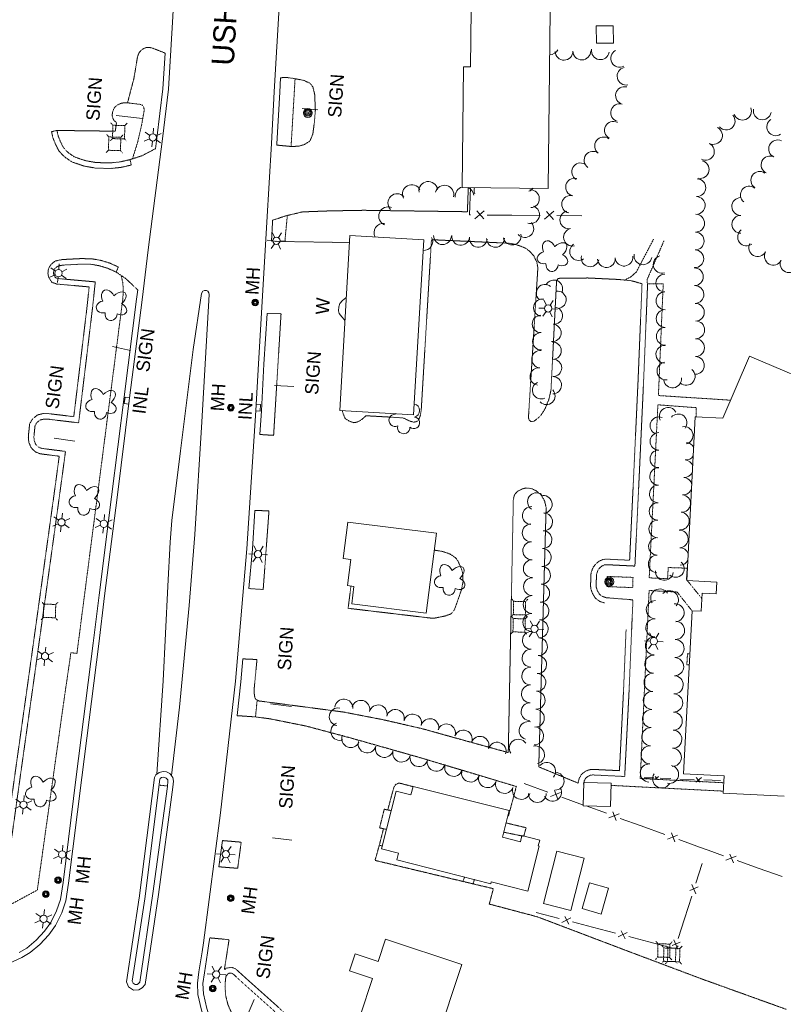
# Model space of a CAD drawing. Extents: x 189735 to 193282, y 257149 to 260388.
# Tile 22 of 31: x 190906 to 191249, y 259166 to 259610. Entities that reach past the tile are written whole.
import ezdxf
from ezdxf.enums import TextEntityAlignment as Align

# ---------------------------------------------------------------- set-up
doc = ezdxf.new("R2010")
doc.units = 0
doc.header["$MEASUREMENT"] = 0
for name, pattern in [('Wisdot3', [0.1875, 0.125, -0.0625]), ('Wisdot4', [0.28125, 0.125, -0.0625, 0.03125, -0.0625]), ('Wisdot5', [0.1, 0.05, -0.05])]:
    doc.linetypes.add(name, pattern=pattern)
for name, color, linetype, lineweight in [('E_DRN_Grate', 5, 'Continuous', 15), ('E_DWY', 2, 'Wisdot3', 15), ('E_LAND_Vegetation', 3, 'Continuous', 15), ('E_MISCPROP', 30, 'Continuous', 15), ('E_MISCPROP_HvyDash', 241, 'Wisdot3', 25), ('E_MISCPROP_HvyLine', 241, 'Continuous', 25), ('E_MISCPROP_Railing', 30, 'Continuous', 15), ('E_PATH_Sidewalk', 2, 'Wisdot5', 15), ('E_RDWY', 21, 'Continuous', 25), ('E_RDWY_Name', 21, 'Continuous', 15), ('E_UTL_AboveGroundPipe', 30, 'Wisdot4', 15)]:
    doc.layers.add(name, color=color, linetype=linetype, lineweight=lineweight)
doc.styles.add('Style-IGR_FONT_0', font='IGR_FONT_0.shx')

# ---------------------------------------------------------------- blocks, each defined once
blk = doc.blocks.new('WAL')
at = {"layer": 'E_MISCPROP_Railing', "lineweight": 0, "style": 'Style-IGR_FONT_0'}
blk.add_text('W', height=6, rotation=360, dxfattribs=at).set_placement((-2.3, -0.01), align=Align.MIDDLE_LEFT)
blk = doc.blocks.new('INLT')
at = {"layer": 'E_MISCPROP_Railing', "lineweight": 0, "flags": 128}
blk.add_lwpolyline([(3, -2), (3, 0), (0, 0), (0, -2), (3, -2)], dxfattribs=at)
blk = doc.blocks.new('INL')
at = {"layer": 'E_MISCPROP_Railing', "lineweight": 0, "style": 'Style-IGR_FONT_0'}
blk.add_text('INL', height=6, rotation=0, dxfattribs=at).set_placement((-5.79, -2.75))
blk = doc.blocks.new('INL_4')
at = {"layer": 'E_MISCPROP_Railing', "lineweight": 0, "style": 'Style-IGR_FONT_0'}
blk.add_text('INL', height=6, rotation=360, dxfattribs=at).set_placement((-5.79, -2.75))
blk = doc.blocks.new('MHO_8')
at = {"layer": 'E_DRN_Grate', "lineweight": 0}
for centre, radius in [((0.04, -0.06), 1.5), ((0.04, -0.06), 1.22), ((0.04, -0.07), 0.968), ((0.01, -0.08), 0.605)]:
    blk.add_circle(centre, radius, dxfattribs=at)
blk = doc.blocks.new('MHT_6')
at = {"layer": 'E_DRN_Grate', "lineweight": 0, "style": 'Style-IGR_FONT_0'}
blk.add_text('MH', height=6, rotation=0.0001, dxfattribs=at).set_placement((-0.35, -3.06), align=Align.CENTER)
blk = doc.blocks.new('MHO_9')
at = {"layer": 'E_DRN_Grate', "lineweight": 0}
for centre, radius in [((0.04, -0.06), 1.5), ((0.04, -0.06), 1.22), ((0.04, -0.07), 0.968), ((0.01, -0.08), 0.605)]:
    blk.add_circle(centre, radius, dxfattribs=at)
blk = doc.blocks.new('MHT_7')
at = {"layer": 'E_DRN_Grate', "lineweight": 0, "style": 'Style-IGR_FONT_0'}
blk.add_text('MH', height=6, rotation=360, dxfattribs=at).set_placement((-0.35, -3.06), align=Align.CENTER)
blk = doc.blocks.new('MHO_10')
at = {"layer": 'E_DRN_Grate', "lineweight": 0}
for centre, radius in [((0.04, -0.06), 1.5), ((0.04, -0.06), 1.22), ((0.04, -0.07), 0.968), ((0.01, -0.08), 0.605)]:
    blk.add_circle(centre, radius, dxfattribs=at)
blk = doc.blocks.new('MHT_8')
at = {"layer": 'E_DRN_Grate', "lineweight": 0, "style": 'Style-IGR_FONT_0'}
blk.add_text('MH', height=6, rotation=359.9999, dxfattribs=at).set_placement((-0.35, -3.06), align=Align.CENTER)
blk = doc.blocks.new('MHO_11')
at = {"layer": 'E_DRN_Grate', "lineweight": 0}
for centre, radius in [((0.04, -0.06), 1.5), ((0.04, -0.06), 1.22), ((0.04, -0.07), 0.968), ((0.01, -0.08), 0.605)]:
    blk.add_circle(centre, radius, dxfattribs=at)
blk = doc.blocks.new('MHT_9')
at = {"layer": 'E_DRN_Grate', "lineweight": 0, "style": 'Style-IGR_FONT_0'}
blk.add_text('MH', height=6, rotation=360, dxfattribs=at).set_placement((-0.35, -3.06), align=Align.CENTER)
blk = doc.blocks.new('MHO_15')
at = {"layer": 'E_DRN_Grate', "lineweight": 0}
for centre, radius in [((0.04, -0.06), 1.5), ((0.04, -0.06), 1.22), ((0.04, -0.07), 0.968), ((0.01, -0.08), 0.605)]:
    blk.add_circle(centre, radius, dxfattribs=at)
blk = doc.blocks.new('MHT_13')
at = {"layer": 'E_DRN_Grate', "lineweight": 0, "style": 'Style-IGR_FONT_0'}
blk.add_text('MH', height=6, rotation=0.0001, dxfattribs=at).set_placement((-0.35, -3.06), align=Align.CENTER)
blk = doc.blocks.new('MHO_16')
at = {"layer": 'E_DRN_Grate', "lineweight": 0}
for centre, radius in [((0.04, -0.06), 1.5), ((0.04, -0.06), 1.22), ((0.04, -0.07), 0.968), ((0.01, -0.08), 0.605)]:
    blk.add_circle(centre, radius, dxfattribs=at)
blk = doc.blocks.new('MHT_14')
at = {"layer": 'E_DRN_Grate', "lineweight": 0, "style": 'Style-IGR_FONT_0'}
blk.add_text('MH', height=6, rotation=360, dxfattribs=at).set_placement((-0.35, -3.06), align=Align.CENTER)
blk = doc.blocks.new('PED')
at = {"layer": 'E_UTL_AboveGroundPipe', "lineweight": 13}
for p, q in [((-2.34, 2.71), (-3.29, 3.77)), ((3.06, 2.71), (4.02, 3.77)), ((-3.29, -4.35), (-2.34, -3.29)), ((4.02, -4.35), (3.06, -3.29))]:
    blk.add_line(p, q, dxfattribs=at)
at = {"layer": 'E_UTL_AboveGroundPipe', "lineweight": 13, "flags": 128}
blk.add_lwpolyline([(-2.34, -3.29), (3.06, -3.29), (3.06, 2.71), (-2.34, 2.71)], close=True, dxfattribs=at)
blk = doc.blocks.new('LTP')
at = {"layer": 'E_MISCPROP', "lineweight": 0}
for p, q in [((-1.61, 0.09), (-4.22, 0.17)), ((-0.78, 1.46), (-1.98, 3.76)), ((0.86, 1.37), (2.22, 3.6)), ((1.66, 0), (4.18, -0.06)), ((-0.86, -1.4), (-2.22, -3.59)), ((0.78, -1.44), (2.02, -3.62))]:
    blk.add_line(p, q, dxfattribs=at)
blk.add_arc((0.02, 0.01), 1.64, 0, 360, dxfattribs=at)
blk = doc.blocks.new('POLE')
at = {"layer": 'E_MISCPROP', "lineweight": 0}
for radius in [2.02, 1.51, 1.01, 0.504]:
    blk.add_circle((0.03, -0.09), radius, dxfattribs=at)
blk = doc.blocks.new('LTP_1')
at = {"layer": 'E_MISCPROP', "lineweight": 0}
for p, q in [((-1.61, 0.09), (-4.22, 0.17)), ((-0.78, 1.46), (-1.98, 3.76)), ((0.86, 1.37), (2.22, 3.6)), ((1.66, 0), (4.18, -0.07)), ((-0.86, -1.4), (-2.22, -3.59)), ((0.78, -1.44), (2.02, -3.62))]:
    blk.add_line(p, q, dxfattribs=at)
blk.add_arc((0.02, 0.01), 1.64, 0, 360, dxfattribs=at)
blk = doc.blocks.new('TREE')
at = {"layer": 'E_LAND_Vegetation', "lineweight": 0}
for centre, major_axis, ratio in [((-1.07, 3.38), (0.91, -3.32), 0.782863), ((2.88, 1.66), (-3.52, -1.95), 0.691916), ((-3.74, -0.07), (3.29, -0.08), 0.832022), ((-1.48, -3.66), (1.2, 3.24), 0.716896), ((2.54, -2.64), (-3.34, 3.06), 0.560249)]:
    blk.add_ellipse(centre, major_axis=major_axis, ratio=ratio, start_param=1.570796, end_param=4.712389, dxfattribs=at)
blk = doc.blocks.new('SIGN')
at = {"layer": 'E_MISCPROP', "lineweight": 0, "style": 'Style-IGR_FONT_0'}
blk.add_text('SIGN', height=6, rotation=0, dxfattribs=at).set_placement((0, 0), align=Align.MIDDLE_LEFT)
blk = doc.blocks.new('SIGN_1')
at = {"layer": 'E_MISCPROP', "lineweight": 0, "style": 'Style-IGR_FONT_0'}
blk.add_text('SIGN', height=6, rotation=360, dxfattribs=at).set_placement((-9.61, -0.01), align=Align.MIDDLE_LEFT)
blk = doc.blocks.new('SIGN_3')
at = {"layer": 'E_MISCPROP', "lineweight": 0, "style": 'Style-IGR_FONT_0'}
blk.add_text('SIGN', height=6, rotation=0.0001, dxfattribs=at).set_placement((-9.6, -0.01), align=Align.MIDDLE_LEFT)
blk = doc.blocks.new('SIGN_4')
at = {"layer": 'E_MISCPROP', "lineweight": 0, "style": 'Style-IGR_FONT_0'}
blk.add_text('SIGN', height=6, rotation=0, dxfattribs=at).set_placement((-9.6, -0.01), align=Align.MIDDLE_LEFT)
blk = doc.blocks.new('SIGN_5')
at = {"layer": 'E_MISCPROP', "lineweight": 0, "style": 'Style-IGR_FONT_0'}
blk.add_text('SIGN', height=6, rotation=0.0001, dxfattribs=at).set_placement((-9.61, -0.01), align=Align.MIDDLE_LEFT)

msp = doc.modelspace()

# ---------------------------------------------------------------- linework, layer by layer
at = {"layer": 'E_DWY', "lineweight": 0, "flags": 128}
for points in [[(190957.82, 259585.85), (190958.96, 259592.85), (190959.67, 259594.71), (190960.63, 259595.79), (190961.7, 259596.58), (190962.8, 259596.98), (190964.28, 259597.1), (190965.66, 259596.78), (190971.37, 259594.53)], [(190922.72, 259559.73), (190948.95, 259559.38), (190949.54, 259563.28), (190948.41, 259564.15), (190947.94, 259565.11), (190947.56, 259566.48), (190947.71, 259567.84), (190948.16, 259569.19), (190948.93, 259570.39), (190949.92, 259571.18), (190951.31, 259571.82), (190952.59, 259572.15), (190954.47, 259572.17), (190957.34, 259583.16), (190957.82, 259585.85)], [(191023.32, 259583.42), (191025.63, 259583.6), (191029.02, 259583.16), (191033.76, 259582.25), (191036.64, 259580.89), (191037.87, 259579.25), (191038.66, 259575.89), (191038.96, 259568.92), (191038.54, 259563.57), (191037.83, 259558.12), (191036.5, 259554.95), (191033.94, 259553.35), (191031.45, 259552.63), (191028.11, 259552.5), (191021.63, 259553.12)], [(190955.6, 259546.6), (190956.15, 259544.16), (190951.46, 259543.09), (190946.46, 259542.57), (190939.89, 259542.8), (190934.72, 259543.73), (190929.35, 259545.6), (190926.08, 259547.89), (190923.64, 259550.43), (190922.17, 259553.28), (190920.95, 259556.32), (190920.29, 259559.16), (190922.72, 259559.73)], [(190955.6, 259546.6), (190951.05, 259545.56), (190946.37, 259545.08), (190940.15, 259545.3), (190935.36, 259546.16), (190930.5, 259547.85), (190927.71, 259549.8), (190925.7, 259551.9), (190924.45, 259554.33), (190923.34, 259557.07), (190922.72, 259559.73)], [(190955.6, 259546.6), (190960.81, 259548.28), (190967.05, 259551.5)], [(191019.72, 259519.32), (191025.86, 259521.35), (191033.22, 259523.07), (191045.41, 259523.52), (191060.76, 259523.79), (191107.35, 259523.14), (191107.74, 259534.05)], [(191019.16, 259509.86), (191054.29, 259509.24)], [(191091.17, 259510.56), (191086.57, 259433.75), (191086.2, 259431.6), (191085.63, 259429.9), (191085.22, 259429.16), (191084.48, 259428.7), (191083.16, 259428.43), (191081.47, 259428.92), (191079.99, 259429.66), (191078.36, 259430.39), (191061.68, 259431.34), (191060.15, 259429.87), (191058.21, 259428.61), (191056.28, 259428.21), (191054.5, 259428.77), (191052.35, 259430.08), (191051.26, 259432.74), (191051.08, 259433.68)], [(191185.9, 259490.73), (191181.14, 259492.08), (191175.19, 259492.67), (191161.53, 259493.33), (191148.87, 259493.21), (191148.18, 259493.07), (191147.47, 259492.14), (191144.94, 259442.85), (191144.03, 259438.76), (191142.27, 259434.44), (191140.26, 259431.29), (191138.2, 259429.54), (191137.16, 259428.82), (191136.08, 259428.65), (191135.24, 259429.21), (191134.84, 259430.2), (191134.91, 259432.25), (191139.04, 259497.88), (191138.59, 259500.44), (191137.16, 259503.38), (191135.51, 259505.21), (191133.58, 259506.7), (191130.89, 259507.81), (191128.71, 259508.49), (191125.75, 259509.03), (191122.99, 259509.11), (191091.17, 259510.56)], [(190661.06, 259237.36), (190658.68, 259238.13), (190660.74, 259244.52), (190667.72, 259259.58), (190670.34, 259261.05), (190672.62, 259260.22), (190673.83, 259258.82), (190674.21, 259257.23), (190672.58, 259244.34), (190699.62, 259240.57), (190734.33, 259235.81), (190769.26, 259230.9), (190809.13, 259225.48), (190855.35, 259219.04), (190856.33, 259225.09), (190857.82, 259230.56), (190859.89, 259233.96), (190862.66, 259236.17), (190866.09, 259237.84), (190876.8, 259240.41), (190881.68, 259241.25), (190884.94, 259241.08), (190899.55, 259239.27), (190903.86, 259270.17), (190910.04, 259313.99), (190916.65, 259361.48), (190921.4, 259395.78), (190923.75, 259413.13), (190915.15, 259414.21), (190912.98, 259415.11), (190911.15, 259416.92), (190910.1, 259419.3), (190909.85, 259421.55), (190909.95, 259422.96), (190910.45, 259427.71), (190911.75, 259429.87), (190913.91, 259431.69), (190916.38, 259432.28), (190918.17, 259432.38), (190930.29, 259430.93), (190933.37, 259456.27), (190936.24, 259480.18), (190937.21, 259489.31), (190922.54, 259490.62), (190920.4, 259491.43), (190919.06, 259493.56), (190918.67, 259495.41), (190918.89, 259497.49), (190920.05, 259499.47), (190921.91, 259500.92), (190923.58, 259501.34), (190925.19, 259501.63), (190933.57, 259502.06), (190938.46, 259501.96), (190942.62, 259501.22), (190946.45, 259500.03), (190950.36, 259498.28), (190949.34, 259496)], [(190661.06, 259237.36), (190663.07, 259243.6), (190669.65, 259257.79), (190670.57, 259258.31), (190671.15, 259258.09), (190671.54, 259257.65), (190671.68, 259257.09), (190669.79, 259242.2), (190699.28, 259238.1), (190733.98, 259233.34), (190768.92, 259228.42), (190808.79, 259223), (190857.42, 259216.23), (190858.78, 259224.56), (190860.14, 259229.57), (190861.79, 259232.28), (190864, 259234.04), (190866.94, 259235.47), (190877.31, 259237.96), (190881.83, 259238.74), (190884.73, 259238.59), (190901.68, 259236.48), (190906.34, 259269.82), (190912.52, 259313.65), (190919.13, 259361.13), (190923.88, 259395.44), (190926.57, 259415.29), (190915.79, 259416.65), (190914.39, 259417.23), (190913.25, 259418.36), (190912.54, 259419.96), (190912.36, 259421.61), (190912.44, 259422.75), (190912.88, 259426.89), (190913.68, 259428.23), (190915.07, 259429.39), (190916.74, 259429.8), (190918.09, 259429.87), (190932.48, 259428.15), (190935.85, 259455.97), (190938.73, 259479.89), (190939.97, 259491.58), (190923.1, 259493.08), (190922.07, 259493.48), (190921.41, 259494.51), (190921.19, 259495.54), (190921.32, 259496.69), (190921.96, 259497.79), (190923.03, 259498.63), (190924.1, 259498.89), (190925.48, 259499.14), (190933.61, 259499.56), (190938.21, 259499.47), (190942.02, 259498.79), (190945.57, 259497.69), (190949.34, 259496)], [(190949.34, 259496), (190953.67, 259493.06), (190959.06, 259487.97)], [(191169.01, 259347.09), (191166.8, 259347.84), (191164.86, 259349.29), (191163.51, 259351.61), (191162.86, 259353.49), (191162.74, 259355), (191162.95, 259360.41), (191163.78, 259362.92), (191165.02, 259364.61), (191166.44, 259365.79), (191168.22, 259366.62), (191169.77, 259366.82), (191180.31, 259366.31), (191182.18, 259405.49), (191184.13, 259447.55), (191185.9, 259490.73)], [(191169.82, 259349.45), (191167.98, 259350.08), (191166.76, 259350.99), (191165.79, 259352.65), (191165.33, 259354.01), (191165.24, 259355.05), (191165.44, 259359.96), (191166.03, 259361.76), (191166.85, 259362.88), (191167.79, 259363.66), (191168.93, 259364.19), (191169.88, 259364.31), (191182.69, 259363.69), (191184.68, 259405.37), (191186.63, 259447.44), (191188.4, 259490.63)], [(191017.21, 259477.39), (191023.53, 259477.27), (191020.18, 259422.51), (191013.98, 259422.91)], [(191006.37, 259321.93), (191012.7, 259321.64), (191011.49, 259308.96), (191011.47, 259306.34), (191011.72, 259304.53), (191012.18, 259303.72), (191013.58, 259303), (191051.8, 259297.98), (191069.57, 259294.53), (191087.1, 259290.48), (191125.73, 259279.75), (191128.01, 259393.82), (191128.53, 259395.79), (191129.77, 259397.26), (191132.28, 259398.5), (191133.84, 259398.85), (191136.13, 259398.59), (191138.15, 259397.63), (191140.33, 259395.99), (191142.05, 259393.07), (191142.76, 259390.06), (191139.44, 259273.33), (191157.12, 259266.03)], [(191011.76, 259388.74), (191018.1, 259388.51), (191015.49, 259353.13), (191009.1, 259353.57)], [(191054.97, 259354.7), (191053.69, 259344.69), (191090.5, 259340.33), (191092.35, 259340.22), (191097.25, 259341.2), (191099.92, 259342.17), (191101.2, 259343.55), (191101.76, 259344.69), (191104.68, 259353.02), (191105.38, 259356.62), (191105.2, 259360.8), (191104.45, 259363), (191103, 259366.16), (191101.98, 259367.43), (191100.72, 259368.33), (191099.52, 259369.1), (191097.94, 259369.71), (191095.88, 259370.32), (191092.44, 259370.86)], [(191181.22, 259335.03), (191181.83, 259348.49), (191169.82, 259349.45)], [(191157.12, 259266.03), (191157.59, 259268.09), (191158.74, 259270.09), (191160.34, 259271.22), (191161.81, 259271.94), (191163.47, 259272.22), (191175.73, 259271.62), (191177.57, 259307.44), (191178.72, 259335.14)], [(191159.75, 259266.29), (191159.94, 259267.17), (191160.63, 259268.36), (191161.62, 259269.06), (191162.58, 259269.53), (191163.62, 259269.71), (191178.1, 259269.01), (191180.06, 259307.32), (191181.22, 259335.03)], [(191003.75, 259296.38), (191012.04, 259295.81), (191018.42, 259294.98), (191034.75, 259291.71), (191054.88, 259286.33), (191086, 259277.51), (191129.37, 259264.51), (191125.77, 259251.09), (191125.47, 259251.16)], [(191071.52, 259253.95), (191073.96, 259263.05), (191074.37, 259264.31), (191075.03, 259265.32), (191075.7, 259265.73), (191076.42, 259265.96), (191077.16, 259265.94), (191082.89, 259264.43)], [(191159.56, 259265.48), (191159.73, 259266.22)], [(191067.72, 259238.05), (191069.6, 259245.5)], [(190995.6, 259228.37), (191004.01, 259227.68), (191005.61, 259239.45), (190997.14, 259240.17)], [(191105.32, 259221.78), (191119.01, 259218.52), (191117.19, 259211.6), (191138.91, 259205.83), (191179.68, 259190.35), (191212.49, 259178), (191250.88, 259164.18)], [(190998.05, 259182.13), (191000.15, 259195.57), (190991.43, 259196.39)], [(191041.42, 259147.83), (191034.49, 259154.01), (191021.16, 259166.18), (191008.62, 259177.39), (191003.17, 259182.4), (191001.43, 259183.06), (190999.35, 259182.89), (190998.05, 259182.13)], [(191039.75, 259145.97), (191032.82, 259152.15), (191019.49, 259164.33), (191006.94, 259175.54), (191001.83, 259180.24), (191001.07, 259180.52), (191000.12, 259180.44), (190999.48, 259180.07), (190998.81, 259179.24), (190998.54, 259177.81), (190998.31, 259174.49), (190998.63, 259170.35), (190999.68, 259166.21), (191001.78, 259161.45), (191004.72, 259156.99), (191007.35, 259153.66), (191010.51, 259150.69), (191013.82, 259148.31), (191019.89, 259145.1), (191026.22, 259142.62), (191030.57, 259141.21)]]:
    msp.add_lwpolyline(points, dxfattribs=at)
at = {"layer": 'E_LAND_Vegetation', "lineweight": 0}
for centre, radius, start, end in [((191144.38, 259597.81), 4, 270.2674, 334.1167), ((191150.81, 259595.35), 4, 180.86, 0.8447), ((191158.8, 259595.47), 4, 180.86, 0.8447), ((191167.16, 259595.59), 4, 170.0877, 350.0724), ((191175.8, 259592.14), 4, 118.0291, 298.0137), ((191178.7, 259584.17), 4, 102.6512, 282.6359), ((191178.03, 259575.42), 4, 75.4466, 255.4312), ((191175.82, 259567.67), 4, 73.4318, 253.4165), ((191231.08, 259568.39), 4, 202.9186, 22.9033), ((191239.98, 259568.51), 4, 169.5769, 349.5616), ((191172.98, 259559.81), 4, 62.8287, 242.8133), ((191223.74, 259563.96), 4, 221.7049, 41.6896), ((191246.03, 259561.36), 4, 122.7822, 302.7669), ((191218.05, 259557.45), 4, 243.0223, 63.007), ((191168.61, 259552.75), 4, 53.4672, 233.4519), ((191214.42, 259550.33), 4, 243.0223, 63.007), ((191246.88, 259551.45), 4, 64.762, 244.7467), ((191163.85, 259546.32), 4, 53.4672, 233.4519), ((191158.28, 259541.09), 4, 60.7512, 240.7358), ((191212.06, 259542.17), 4, 258.3062, 78.2908), ((191243.47, 259544.22), 4, 64.762, 244.7467), ((191238.88, 259537.27), 4, 55.5005, 235.4852), ((191089.74, 259532.57), 4.18, 8.2016, 188.1863), ((191155.55, 259534.24), 4, 75.9464, 255.9311), ((191210.54, 259533.96), 4, 268.1919, 88.1765), ((191082.32, 259531.13), 4.18, 27.6143, 207.5989), ((191097.05, 259530.87), 4.18, 345.6516, 165.6363), ((191106.02, 259530.19), 4.18, 103.8988, 185.9866), ((191106.02, 259530.19), 4.18, 6.002, 67.5093), ((191114.54, 259532.81), 4.18, 163.254, 202.5018), ((191133.81, 259536.19), 4, 286.8783, 321.7956), ((191135.69, 259528.98), 4, 272.9498, 92.9345), ((191234.14, 259530.67), 4, 51.6086, 231.5932), ((191075.78, 259527.07), 4.18, 43.3141, 223.2988), ((191153.79, 259526.5), 4, 77.5542, 257.5389), ((191210.28, 259525.97), 4, 268.1919, 88.1765), ((191230.28, 259525.49), 4, 90.2854, 270.2701), ((191071.64, 259521.16), 4.18, 68.2709, 248.2556), ((191135.79, 259521.82), 4, 251.5014, 71.4861), ((191152.96, 259519.51), 4, 101.9589, 281.9435), ((191133.19, 259515.56), 4, 221.9478, 41.9324), ((191210.03, 259517.98), 4, 268.1919, 88.1765), ((191230.32, 259517.49), 4, 90.2854, 270.2701), ((191069.53, 259513.73), 4.18, 83.061, 208.0823), ((191154.62, 259511.68), 4, 101.9589, 281.9435), ((191209.82, 259509.97), 4, 268.6652, 88.6498), ((191232.92, 259511.78), 4, 127.4246, 307.4092), ((191087.73, 259509.7), 4, 265.6919, 28.6941), ((191096.14, 259512.37), 4, 178.9526, 358.9372), ((191104.31, 259512.08), 4, 173.795, 353.7797), ((191112.26, 259511.21), 4, 173.795, 353.7797), ((191119.96, 259511.16), 4, 181.4138, 1.3985), ((191127.48, 259512.18), 4, 191.7194, 11.704), ((191157.37, 259505.21), 4, 124.3118, 304.2964), ((191209.63, 259501.98), 4, 268.6652, 88.6498), ((191237.94, 259506.96), 4, 151.4461, 331.4308), ((191244.96, 259503.13), 4, 151.4461, 331.4308), ((191162.54, 259502.39), 4, 167.9461, 347.9308), ((191169.86, 259502.07), 4, 184.0688, 4.0535), ((191177.78, 259502.7), 4, 185.63, 5.6147), ((191186.3, 259503.31), 4, 169.7595, 349.7442), ((191194.97, 259499.46), 4, 105.5511, 285.5357), ((191251.99, 259499.76), 4, 156.5825, 336.5672), ((191209.46, 259493.88), 4, 271.6315, 91.6162), ((191146.28, 259488.51), 3.9, 333.3946, 153.3793), ((191196.14, 259491.06), 4, 90.5168, 270.5015), ((191142.24, 259486.57), 3.9, 49.8321, 229.8168), ((191147.87, 259483.53), 3.9, 277.6248, 97.6095), ((191209.68, 259485.89), 4, 271.6315, 91.6162), ((191141.04, 259479.91), 3.9, 78.7956, 258.7803), ((191196.21, 259483.07), 4, 90.5168, 270.5015), ((191146.29, 259476.37), 3.9, 264.8726, 84.8573), ((191196.29, 259475.08), 4, 90.5168, 270.5015), ((191209.91, 259477.9), 4, 271.6315, 91.6162), ((191140.39, 259472.63), 3.9, 91.0529, 271.0376), ((191210.05, 259469.99), 4, 269.4536, 89.4383), ((191145.59, 259468.61), 3.9, 264.8726, 84.8573), ((191196.36, 259467.08), 4, 90.5168, 270.5015), ((191140.54, 259464.84), 3.9, 91.0529, 271.0376), ((191209.97, 259461.99), 4, 269.4536, 89.4383), ((191140.16, 259456.85), 3.9, 85.1252, 265.1099), ((191145.69, 259460.6), 3.9, 271.4341, 91.4187), ((191196.16, 259459.01), 4, 88.3324, 268.3171), ((191145.85, 259452.88), 3.9, 269.4553, 89.44), ((191209.9, 259454), 4, 269.4536, 89.4383), ((191139.4, 259449.02), 3.9, 82.7421, 262.7268), ((191196.64, 259451.45), 4, 98.8292, 278.8139), ((191205.75, 259449.03), 4, 229.8329, 49.8176), ((191145.77, 259445.09), 3.9, 269.4553, 89.44), ((191199.62, 259447.9), 4, 187.166, 7.1507), ((191140.51, 259442.8), 3.9, 115.6442, 295.6289), ((191142.89, 259440.23), 3.9, 223.9287, 43.9134), ((191082.87, 259433.67), 2.97, 282.1074, 79.3792), ((191197.62, 259431.14), 3.94, 26.9385, 206.9232), ((191074.83, 259429.28), 2.78, 87.4275, 295.2005), ((191077.03, 259434.19), 2.97, 219.2959, 225.6905), ((191083.25, 259428.16), 2.61, 226.8127, 84.7453), ((191193.44, 259426.88), 3.94, 67.3645, 247.3492), ((191202.17, 259428.19), 3.94, 320.9573, 140.942), ((191078.69, 259426.01), 2.78, 164.1045, 5.1156), ((191204.89, 259422.51), 3.94, 282.552, 102.5367), ((191193.48, 259419.79), 3.94, 89.6023, 269.587), ((191205.6, 259415.36), 3.94, 26.1432, 85.5762), ((191193.42, 259411.92), 3.94, 89.6023, 269.587), ((191205.6, 259415.36), 3.94, 265.5916, 327.951), ((191193.33, 259404.03), 3.94, 89.0497, 269.0344), ((191204.99, 259407.51), 3.94, 19.3985, 85.5762), ((191204.99, 259407.51), 3.94, 265.5916, 334.6957), ((191204.38, 259399.66), 3.94, 9.6429, 85.5762), ((191193.2, 259396.15), 3.94, 89.0497, 269.0344), ((191204.38, 259399.66), 3.94, 265.5916, 344.4513), ((191138.42, 259392.64), 4.02, 55.0245, 235.0092), ((191141.43, 259391.45), 4.02, 273.3302, 93.3148), ((191203.78, 259391.81), 3.94, 265.5916, 85.5762), ((191136.11, 259386.43), 4.02, 85.9189, 265.9035), ((191193.07, 259388.28), 3.94, 89.0497, 269.0344), ((191141.62, 259383.62), 4.02, 267.8798, 87.8645), ((191203.17, 259383.96), 3.94, 265.5916, 85.5762), ((191136.03, 259378.61), 4.02, 91.789, 271.7737), ((191192.94, 259380.41), 3.94, 89.0497, 269.0344), ((191141.32, 259375.59), 4.02, 267.8798, 87.8645), ((191192.8, 259372.54), 3.94, 89.0497, 269.0344), ((191202.73, 259375.9), 3.94, 271.3648, 91.3495), ((191136.28, 259370.58), 4.02, 91.789, 271.7737), ((191202.92, 259368.03), 3.94, 18.0454, 91.3495), ((191141.01, 259367.57), 4.02, 267.5525, 87.5372), ((191192.67, 259364.66), 3.94, 89.0497, 269.0344), ((191136.53, 259362.54), 4.02, 91.789, 271.7737), ((191140.67, 259359.54), 4.02, 267.5525, 87.5372), ((191200.95, 259362.56), 3.94, 228.2834, 48.2681), ((191202.92, 259368.03), 3.94, 271.3648, 336.0488), ((191195.91, 259361.2), 3.94, 174.909, 354.8937), ((191136.62, 259354.4), 4.02, 88.8933, 268.878), ((191140.32, 259351.51), 4.02, 267.5525, 87.5372), ((191136.47, 259346.36), 4.02, 88.8933, 268.878), ((191193.89, 259349.34), 4.08, 32.1313, 212.116), ((191198.2, 259348.53), 4.08, 317.2342, 137.2188), ((191139.98, 259343.48), 4.02, 267.5525, 87.5372), ((191191.89, 259344.09), 4.08, 88.5722, 268.5569), ((191200.75, 259342.67), 4.08, 274.8384, 94.8231), ((191136.31, 259338.33), 4.02, 88.8933, 268.878), ((191139.64, 259335.44), 4.02, 267.5525, 87.5372), ((191191.69, 259335.92), 4.08, 88.5722, 268.5569), ((191200.96, 259334.76), 4.08, 268.574, 88.5587), ((191136.15, 259330.29), 4.02, 88.8933, 268.878), ((191139.29, 259327.41), 4.02, 267.5525, 87.5372), ((191191.48, 259327.76), 4.08, 88.5722, 268.5569), ((191200.75, 259326.59), 4.08, 268.574, 88.5587), ((191136, 259322.25), 4.02, 88.8933, 268.878), ((191138.95, 259319.38), 4.02, 267.5525, 87.5372), ((191191.21, 259319.56), 4.08, 87.6179, 267.6026), ((191200.55, 259318.42), 4.08, 268.574, 88.5587), ((191135.84, 259314.21), 4.02, 88.8933, 268.878), ((191138.6, 259311.35), 4.02, 267.5525, 87.5372), ((191190.87, 259311.4), 4.08, 87.6179, 267.6026), ((191200.34, 259310.26), 4.08, 268.574, 88.5587), ((191135.69, 259306.18), 4.02, 88.8933, 268.878), ((191138.26, 259303.32), 4.02, 267.5525, 87.5372), ((191190.53, 259303.24), 4.08, 87.6179, 267.6026), ((191200.14, 259302.09), 4.08, 268.574, 88.5587), ((191051.79, 259299.84), 4.02, 355.8605, 175.8451), ((191059.41, 259299.26), 4.02, 345.1062, 165.0909), ((191067.18, 259297.19), 4.02, 345.1062, 165.0909), ((191135.53, 259298.14), 4.02, 88.8933, 268.878), ((191049.23, 259295.86), 4.02, 80.2112, 260.1959), ((191074.95, 259295.13), 4.02, 345.1062, 165.0909), ((191082.72, 259293.06), 4.02, 345.1062, 165.0909), ((191137.91, 259295.29), 4.02, 267.5525, 87.5372), ((191190.19, 259295.07), 4.08, 87.6179, 267.6026), ((191199.93, 259293.93), 4.08, 268.574, 88.5587), ((191049.95, 259289.25), 4.02, 110.6208, 290.6055), ((191090.49, 259290.99), 4.02, 345.1062, 165.0909), ((191097.95, 259288.62), 4.02, 339.7014, 159.6861), ((191134.64, 259289.67), 4.02, 74.2741, 254.2587), ((191105.49, 259285.83), 4.02, 339.7014, 159.6861), ((191137.57, 259287.26), 4.02, 267.5525, 87.5372), ((191189.85, 259286.91), 4.08, 87.6179, 267.6026), ((191199.73, 259285.76), 4.08, 268.574, 88.5587), ((191054.88, 259286.03), 4.02, 157.0707, 337.0554), ((191062.22, 259283.65), 4.02, 165.1414, 345.126), ((191113.03, 259283.04), 4.02, 339.7014, 159.6861), ((191120.72, 259280.38), 4.02, 342.3555, 162.3402), ((191130.22, 259281.76), 4.02, 33.9038, 213.8884), ((191069.99, 259281.59), 4.02, 165.1414, 345.126), ((191077.76, 259279.52), 4.02, 165.1414, 345.126), ((191138.01, 259278.75), 4.02, 282.4212, 102.4059), ((191189.51, 259278.75), 4.08, 87.6179, 267.6026), ((191199.52, 259277.6), 4.08, 268.574, 88.5587), ((191085.53, 259277.46), 4.02, 165.1414, 345.126), ((191093.3, 259275.4), 4.02, 165.1414, 345.126), ((191143.02, 259271.3), 4.02, 319.8395, 139.8242), ((191189.16, 259270.59), 4.08, 87.6179, 267.6026), ((191101.13, 259273.08), 4.02, 161.5577, 341.5424), ((191108.76, 259270.53), 4.02, 161.5577, 341.5424), ((191146.82, 259266.9), 4.02, 268.3692, 88.3539), ((191194.78, 259267.93), 4.08, 147.3836, 327.3683), ((191198.29, 259269.98), 4.08, 257.4753, 77.46), ((191116.39, 259267.99), 4.02, 161.5577, 341.5424), ((191124.04, 259265.41), 4.02, 160.455, 340.4397), ((191131.62, 259262.72), 4.02, 160.455, 340.4397), ((191138.79, 259261.35), 4.02, 180.2569, 0.2416), ((191145.62, 259261.9), 4.02, 208.799, 28.7837)]:
    msp.add_arc(centre, radius, start, end, dxfattribs=at)
at = {"layer": 'E_MISCPROP', "lineweight": 0}
for p, q in [((191032.95, 259569.54), (191040.02, 259569.05)), ((190949.37, 259566.44), (190961.16, 259565.1)), ((190947.65, 259462.51), (190955.84, 259460.72)), ((191020.52, 259444.92), (191029.26, 259444.47)), ((190921.5, 259421.32), (190930.82, 259419.9)), ((191028.16, 259300.53), (191018.76, 259301.71)), ((191019.69, 259241.44), (191028.39, 259240.3)), ((191011.48, 259168.72), (191008.35, 259161.33))]:
    msp.add_line(p, q, dxfattribs=at)
at = {"layer": 'E_MISCPROP_HvyDash', "lineweight": 13, "flags": 128}
for points in [[(191073.12, 259253.62), (191069.93, 259254.27), (191067.85, 259245.88), (191070.99, 259245.2)], [(191123.64, 259243.95), (191132.7, 259242.09), (191133.73, 259245.94), (191124.7, 259248.13)], [(191069.11, 259237.74), (191067.72, 259238.05), (191065.8, 259231.25), (191105.32, 259221.78), (191106.07, 259223.75)]]:
    msp.add_lwpolyline(points, dxfattribs=at)
at = {"layer": 'E_MISCPROP_HvyLine', "lineweight": 13, "flags": 128}
for points in [[(191143.73, 259533.64), (191143.73, 259533.64), (191144.62, 259613.61), (191144.62, 259613.61), (191108.98, 259614.01), (191108.69, 259588.35), (191108.69, 259588.35), (191108.69, 259588.35), (191105.62, 259588.38), (191105.62, 259588.38), (191105.01, 259534.08), (191143.73, 259533.64)], [(191165.29, 259606.76), (191165.29, 259606.76), (191172.93, 259606.82), (191172.99, 259599.03), (191172.99, 259599.03), (191165.35, 259598.97), (191165.29, 259606.76)], [(191087.71, 259510.49), (191087.71, 259510.49), (191083.14, 259431.81), (191083.14, 259431.81), (191049.9, 259433.75), (191054.47, 259512.42), (191054.47, 259512.42), (191087.71, 259510.49)], [(191093.39, 259378.45), (191093.39, 259378.45), (191053.51, 259383.48), (191053.51, 259383.48), (191051.45, 259367.07), (191054.88, 259366.64), (191054.88, 259366.64), (191054.88, 259366.64), (191053.4, 259354.9), (191056.28, 259354.53), (191056.28, 259354.53), (191056.28, 259354.53), (191055.29, 259346.69), (191088.86, 259342.46), (191088.86, 259342.46), (191093.39, 259378.45)], [(191159.49, 259255.76), (191171.75, 259255.48), (191171.99, 259266.02), (191171.99, 259266.02), (191159.73, 259266.29), (191159.73, 259266.29), (191159.73, 259266.29)], [(191082.92, 259264.57), (191126.1, 259253.66), (191126.1, 259253.66), (191126.1, 259253.66), (191123.08, 259241.72), (191131.2, 259239.67), (191131.2, 259239.67), (191131.89, 259242.42), (191139.91, 259240.39), (191139.24, 259237.73), (191139.24, 259237.73), (191139.64, 259237.63), (191139.64, 259237.63), (191134.54, 259217.42), (191118.11, 259221.57), (191118.11, 259221.57), (191118.11, 259221.57), (191117.91, 259220.76), (191117.91, 259220.76), (191075.57, 259231.45), (191076.35, 259234.54), (191076.35, 259234.54), (191068.78, 259236.45), (191068.78, 259236.45), (191068.78, 259236.45), (191075.35, 259262.46), (191081.97, 259260.79), (191081.97, 259260.79), (191081.97, 259260.79)], [(191147.6, 259235.37), (191147.6, 259235.37), (191141.59, 259211.79), (191141.59, 259211.79), (191153.83, 259208.67), (191159.83, 259232.25), (191147.6, 259235.37)], [(191162.25, 259221.18), (191162.25, 259221.18), (191158.95, 259209.54), (191158.95, 259209.54), (191167.51, 259207.11), (191170.81, 259218.75), (191170.81, 259218.75), (191162.25, 259221.18)], [(191070.49, 259195.86), (191104.88, 259184.44), (191104.88, 259184.44), (191104.88, 259184.44), (191093.43, 259149.98), (191093.43, 259149.98), (191059.17, 259161.37), (191064.72, 259178.06), (191064.72, 259178.06), (191064.72, 259178.06), (191054.38, 259181.5), (191056.93, 259189.19), (191056.93, 259189.19), (191067.14, 259185.8), (191067.14, 259185.8), (191067.14, 259185.8)]]:
    msp.add_lwpolyline(points, close=True, dxfattribs=at)
for points in [[(191264.76, 259427.99), (191270.97, 259442.53), (191270.97, 259442.53), (191270.97, 259442.53), (191234.18, 259458.21), (191234.18, 259458.21), (191222.2, 259430.19)], [(191249.87, 259260.11), (191222.34, 259261.53), (191222.34, 259261.53), (191222.34, 259261.53), (191222.79, 259269.29), (191222.79, 259269.29), (191204.61, 259270.23), (191204.61, 259270.23), (191208.39, 259343.59), (191208.39, 259343.59), (191208.39, 259343.59), (191212.51, 259343.38), (191212.51, 259343.38), (191212.93, 259351.57), (191219.27, 259351.24), (191219.27, 259351.24), (191219.55, 259356.51), (191219.55, 259356.51), (191219.55, 259356.51), (191206.04, 259357.2), (191209.84, 259430.83), (191209.84, 259430.83), (191222.2, 259430.19)]]:
    msp.add_lwpolyline(points, dxfattribs=at)
at = {"layer": 'E_MISCPROP_Railing', "lineweight": 0}
for p, q in [((191114.89, 259523.61), (191110.67, 259520)), ((191114.67, 259519.97), (191111.54, 259523.56)), ((191146.27, 259523.36), (191142.05, 259519.75)), ((191146.05, 259519.72), (191142.93, 259523.31)), ((191191.62, 259267.58), (191193.27, 259268.94)), ((191191.73, 259268.98), (191192.91, 259267.58)), ((191210.12, 259266.44), (191212.63, 259268.49)), ((191210.3, 259268.57), (191212.07, 259266.42)), ((191149.29, 259261.78), (191144.67, 259260)), ((191148.02, 259258.78), (191146.47, 259262.73)), ((191174.33, 259249.21), (191172.78, 259253.17)), ((191175.6, 259252.21), (191170.98, 259250.43)), ((191200.64, 259239.65), (191199.08, 259243.6)), ((191201.91, 259242.65), (191197.29, 259240.87)), ((191228.23, 259233.16), (191223.62, 259231.35)), ((191226.98, 259230.16), (191225.4, 259234.1)), ((191211.09, 259219.36), (191207.45, 259217.77)), ((191208.24, 259220.44), (191210.06, 259216.19)), ((191153.93, 259205.42), (191149.79, 259203.35)), ((191153.02, 259202.52), (191151.22, 259206.06)), ((191178.33, 259195.94), (191176.54, 259199.48)), ((191179.25, 259198.84), (191175.11, 259196.78)), ((191200.2, 259195.56), (191202.02, 259191.3)), ((191203.04, 259194.47), (191199.4, 259192.89))]:
    msp.add_line(p, q, dxfattribs=at)
at = {"layer": 'E_MISCPROP_Railing', "lineweight": 0, "flags": 128}
for points in [[(191108.76, 259521.7), (191108.34, 259521.71), (191108.78, 259534.03)], [(191127.39, 259521.56), (191116.18, 259521.65)], [(191140.15, 259521.45), (191127.39, 259521.56)], [(191158.77, 259521.31), (191147.56, 259521.4)], [(191143.57, 259262), (191132.88, 259265.89)], [(191186.84, 259268.45), (191191.14, 259268.35)], [(191193.99, 259268.28), (191198.88, 259268.16)], [(191202.84, 259267.84), (191209.39, 259267.61)], [(191213.72, 259267.46), (191221.17, 259267.2)], [(191159.19, 259256.32), (191149.79, 259259.74)], [(191159.5, 259256.21), (191159.19, 259256.32)], [(191169.88, 259252.43), (191160.83, 259255.73)], [(191185.5, 259246.76), (191176.1, 259250.17)], [(191196.19, 259242.87), (191185.5, 259246.76)], [(191211.81, 259237.19), (191202.41, 259240.61)], [(191222.52, 259233.35), (191215.69, 259235.78), (191211.81, 259237.19)], [(191238.17, 259227.77), (191228.75, 259231.13)], [(191213, 259229.87), (191210.13, 259220.98)], [(191248.88, 259223.95), (191238.17, 259227.77)], [(191208.23, 259215.1), (191204.96, 259204.98)], [(191148.6, 259205.12), (191138.31, 259207.79)], [(191163.62, 259201.21), (191154.58, 259203.57)], [(191204.96, 259204.98), (191202.09, 259196.09)], [(191173.91, 259198.54), (191163.62, 259201.21)], [(191188.94, 259194.64), (191179.89, 259196.99)], [(191199.22, 259191.96), (191188.94, 259194.64)]]:
    msp.add_lwpolyline(points, dxfattribs=at)
at = {"layer": 'E_MISCPROP_Railing', "lineweight": 13, "flags": 128}
msp.add_lwpolyline([(191052.86, 259484.7), (191052.65, 259484.36), (191051.15, 259483.14), (191050, 259481.79), (191049.47, 259480.31), (191049.42, 259478.53), (191049.72, 259477.38), (191050.89, 259475.84), (191051.85, 259474.61), (191052.24, 259473.97)], dxfattribs=at)
at = {"layer": 'E_PATH_Sidewalk', "lineweight": 0, "flags": 128}
for points in [[(191029.84, 259583), (191028.04, 259552.5)], [(190956.68, 259546.95), (190959.1, 259554.62), (190960.97, 259563.08), (190962, 259568.98), (190961.71, 259570.35), (190961.21, 259571.05), (190960.53, 259571.39), (190954.47, 259572.17)], [(191025.24, 259509.75), (191026.35, 259521.47)], [(191178.06, 259492.38), (191180.82, 259493.79), (191183.39, 259496.12), (191191.04, 259510.74)], [(191195.76, 259510.05), (191188.14, 259492.51), (191188.3, 259490.63), (191195.43, 259490.72), (191193.26, 259440.43), (191225.68, 259438.34)], [(190873.31, 259237), (190882.64, 259203.98), (190885.9, 259205.18), (190884.72, 259209.36), (190896.29, 259213.04), (190897.8, 259209.19), (190913.89, 259217.89), (190925.84, 259303.02), (190928.99, 259324.7), (190931.72, 259324.4), (190941.85, 259402.64), (190952.37, 259484.11), (190952.57, 259487.92), (190952.35, 259491.05), (190951.6, 259494.46)], [(191210.16, 259430.81), (191210.33, 259434.96), (191193.03, 259436.26), (191189.12, 259358.37), (191197.38, 259358.05), (191197.69, 259363.03), (191206.23, 259362.73), (191205.86, 259357.67), (191206.05, 259357.43)], [(191206.25, 259357.19), (191212.8, 259349.07)], [(191208.39, 259343.53), (191201.68, 259352.01), (191189.09, 259352.69), (191185.09, 259268.09), (191222.61, 259266.19)], [(191207.13, 259319.24), (191206.04, 259319.31), (191206.35, 259324.29), (191207.39, 259324.23)], [(191012.04, 259295.81), (191012.79, 259303.41)], [(190968.73, 259265.09), (190972.42, 259264.74)], [(191159.56, 259265.48), (191159.71, 259265.47)], [(191222.39, 259262.41), (191171.97, 259264.99)], [(191109.9, 259220.69), (191110.47, 259222.63)]]:
    msp.add_lwpolyline(points, dxfattribs=at)
msp.add_lwpolyline([(191170.16, 259359.02), (191181.85, 259358.59), (191181.68, 259354.01), (191169.99, 259354.45)], close=True, dxfattribs=at)
at = {"layer": 'E_RDWY', "lineweight": 13, "flags": 128}
for points in [[(190900.83, 259184.71), (190906.97, 259187.58), (190910.61, 259189.78), (190915.04, 259193.46), (190919.06, 259197.77), (190922.13, 259202.02), (190924.87, 259207.6), (190926.7, 259213.08), (190927.98, 259220.95), (190933.92, 259268.59), (190941.57, 259328.63), (190944.16, 259350.3), (190949.81, 259394.6), (190955.37, 259439.46), (190961.05, 259483.56), (190963.74, 259505.98), (190970.14, 259555.94), (190972.91, 259578.23), (190974.7, 259608.44), (190976.95, 259647.97)], [(190900.83, 259184.71), (190906.97, 259187.58), (190910.61, 259189.78), (190915.04, 259193.46), (190919.06, 259197.77), (190922.13, 259202.02), (190924.87, 259207.6), (190926.7, 259213.08), (190927.98, 259220.95), (190933.92, 259268.59), (190941.57, 259328.63), (190944.16, 259350.3), (190949.81, 259394.6), (190955.37, 259439.46), (190961.05, 259483.56), (190963.74, 259505.98), (190970.14, 259555.94), (190972.91, 259578.23), (190974.7, 259608.44), (190976.95, 259647.97)], [(191022.83, 259617.71), (191020.45, 259577.04), (191019.17, 259553.9), (191017.17, 259518.52), (191013.34, 259454.66), (191012.18, 259433.77), (191008.14, 259371.5), (191003, 259311.88), (190996.25, 259252.68), (190988.62, 259194.19), (190987.97, 259190.05), (190986.58, 259181.04), (190985.91, 259175.99), (190986.1, 259170.87), (190987.75, 259163.86), (190989.24, 259159.64), (190991.74, 259155.09), (190995.07, 259150.59), (190998.2, 259147.05), (191003.21, 259142.77), (191007.28, 259140.38), (191011.68, 259138.36), (191019.11, 259135.7)], [(190967.05, 259551.5), (190967.66, 259556.25), (190970.42, 259578.46), (190971.37, 259594.53)], [(191023.32, 259583.42), (191022.94, 259576.9), (191021.66, 259553.76), (191021.63, 259553.12)], [(191019.72, 259519.32), (191019.67, 259518.37), (191019.16, 259509.86)], [(190905.79, 259189.79), (190909.16, 259191.82), (190913.32, 259195.28), (190917.13, 259199.36), (190919.98, 259203.31), (190922.56, 259208.56), (190924.26, 259213.68), (190925.5, 259221.3), (190931.44, 259268.91), (190939.09, 259328.94), (190941.68, 259350.61), (190947.33, 259394.91), (190952.89, 259439.78), (190958.57, 259483.87), (190959.06, 259487.97)], [(190967.7, 259270.09), (190970.55, 259312.1), (190972.64, 259354.58), (190973.63, 259374.5), (190974.42, 259384.22), (190978.37, 259415.58), (190983.96, 259461.15), (190987.69, 259486.37), (190988.35, 259487.34), (190989.07, 259487.66), (190989.94, 259487.65), (190990.58, 259487.35), (190991.03, 259486.65), (190991.23, 259485.88), (190987.89, 259428.62), (190984.7, 259377.84), (190982.15, 259345.94), (190977.85, 259300.18), (190974.19, 259269.46)], [(191017.21, 259477.39), (191015.84, 259454.52), (191014.68, 259433.62), (191013.98, 259422.91)], [(191011.76, 259388.74), (191010.63, 259371.32), (191009.1, 259353.57)], [(191006.37, 259321.93), (191005.49, 259311.63), (191003.75, 259296.38)], [(190968.34, 259215.97), (190974.89, 259264.27), (190975.17, 259266.92), (190974.92, 259268.56), (190973.52, 259270.28), (190972.02, 259271.04), (190970.46, 259271.18), (190968.64, 259270.84), (190967.2, 259269.69), (190966.64, 259268.49), (190959.73, 259214.3)], [(190965.86, 259216.3), (190972.4, 259264.57), (190972.65, 259266.87), (190972.55, 259267.51), (190971.92, 259268.29), (190971.32, 259268.59), (190970.57, 259268.66), (190969.71, 259268.5), (190969.22, 259268.11), (190969.07, 259267.79), (190962.21, 259213.99)], [(190997.14, 259240.17), (190995.6, 259228.37)], [(190959.74, 259214.36), (190954.03, 259176.62), (190954.89, 259174.37), (190957.15, 259172.86), (190959.56, 259172.95), (190961.07, 259173.92), (190962.33, 259175.41), (190968.33, 259215.94)], [(190962.21, 259213.99), (190956.6, 259176.9), (190956.94, 259176.01), (190957.87, 259175.39), (190958.78, 259175.42), (190959.4, 259175.82), (190959.96, 259176.48), (190965.86, 259216.3)], [(190991.43, 259196.39), (190991.09, 259193.83), (190990.44, 259189.67), (190989.05, 259180.68), (190988.41, 259175.87), (190988.59, 259171.21), (190990.15, 259164.57), (190991.53, 259160.66), (190993.85, 259156.44), (190997.01, 259152.17), (190999.96, 259148.83), (191004.67, 259144.82), (191008.44, 259142.6), (191012.62, 259140.68), (191019.96, 259138.05)]]:
    msp.add_lwpolyline(points, dxfattribs=at)

# ---------------------------------------------------------------- block references
at = {"layer": 'E_DRN_Grate', "lineweight": 0}
for name, p, xscale, yscale, zscale, rotation in [('MHT_6', (191010.76, 259492.35), 0.9999987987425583, 0.9999987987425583, 0.9999987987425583, 86.69627829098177), ('MHO_8', (191011.83, 259482.24), 0.999998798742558, 0.999998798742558, 0.999998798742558, 86.69627827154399), ('MHT_7', (190995.08, 259439.98), 0.9999979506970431, 0.9999979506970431, 0.9999979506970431, 86.72006162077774), ('MHO_9', (191000.9, 259434.93), 0.9999979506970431, 0.9999979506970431, 0.9999979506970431, 86.7200615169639), ('MHT_8', (190934.52, 259227.34), 1.000002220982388, 1.000002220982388, 1.000002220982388, 84.56074202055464), ('MHO_10', (190923.15, 259222.34), 1.000002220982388, 1.000002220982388, 1.000002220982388, 84.56074222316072), ('MHT_14', (191009.23, 259213.66), 0.9999979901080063, 0.9999979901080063, 0.9999979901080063, 82.88508321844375), ('MHO_16', (191000.81, 259214.19), 0.999997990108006, 0.999997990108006, 0.999997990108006, 82.88508336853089)]:
    msp.add_blockref(name, p, dxfattribs=dict(at, xscale=xscale, yscale=yscale, zscale=zscale, rotation=rotation))
for name, p, rotation in [('MHO_11', (190917.63, 259216.05), 82.81383551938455), ('MHT_9', (190931.13, 259208.89), 82.8138352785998), ('MHT_13', (190979.85, 259175.2), 80.51329720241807), ('MHO_15', (190992.73, 259173.6), 80.51329697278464)]:
    msp.add_blockref(name, p, dxfattribs=dict(at, rotation=rotation))
at = {"layer": 'E_LAND_Vegetation', "lineweight": 0}
for p, rotation in [((191145.61, 259503.25), 86.03297154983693), ((190947.27, 259481.15), 86.03297508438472), ((190942.5, 259436.78), 86.03297516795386), ((190935.02, 259393.55), 86.03297529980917), ((191099.37, 259357.54), 86.03297236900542), ((190915.45, 259262.32), 86.03297564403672)]:
    msp.add_blockref('TREE', p, dxfattribs=dict(at, rotation=rotation))
at = {"layer": 'E_MISCPROP', "lineweight": 0}
for name, p, rotation in [('SIGN_4', (190939.41, 259573.7), 86.19316517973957), ('SIGN_3', (190921.64, 259444), 82.64383559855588)]:
    msp.add_blockref(name, p, dxfattribs=dict(at, rotation=rotation))
for name, p, xscale, yscale, zscale, rotation in [('SIGN', (191047.54, 259565.53), 1.000002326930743, 1.000002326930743, 1.000002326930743, 86.10866718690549), ('POLE', (191035.6, 259567.53), 0.9999978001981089, 0.9999978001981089, 0.9999978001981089, 178.5210758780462), ('LTP_1', (190965.85, 259556.57), 1.000001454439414, 1.000001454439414, 1.000001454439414, 86.2723188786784), ('LTP', (191021.44, 259510.11), 0.9999978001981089, 0.9999978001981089, 0.9999978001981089, 178.5210761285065), ('LTP_1', (190923.4, 259495.48), 1.000001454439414, 1.000001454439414, 1.000001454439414, 86.27231963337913), ('LTP', (191143.66, 259479.65), 0.9999978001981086, 0.9999978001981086, 0.9999978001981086, 178.5210739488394), ('SIGN_5', (190962.44, 259460.66), 1.000001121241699, 1.000001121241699, 1.000001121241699, 82.62904230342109), ('SIGN', (191037.19, 259440.79), 1.000002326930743, 1.000002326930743, 1.000002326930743, 86.10866736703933), ('LTP_1', (190924.81, 259383.35), 1.000001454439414, 1.000001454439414, 1.000001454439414, 86.27231960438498), ('LTP_1', (190943.83, 259382.71), 1.000001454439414, 1.000001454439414, 1.000001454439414, 86.27231926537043), ('LTP', (191013.17, 259369.08), 0.9999978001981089, 0.9999978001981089, 0.9999978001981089, 178.5210762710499), ('POLE', (191171.17, 259356.56), 0.999997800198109, 0.999997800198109, 0.999997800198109, 178.5210734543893), ('LTP', (191137.49, 259335.44), 0.9999978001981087, 0.9999978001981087, 0.9999978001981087, 178.5210740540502), ('SIGN', (191024.91, 259316.77), 1.000002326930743, 1.000002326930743, 1.000002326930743, 86.10866758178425), ('LTP', (191191.19, 259329.92), 0.9999978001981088, 0.9999978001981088, 0.9999978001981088, 178.52107309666), ('LTP_1', (190917.36, 259323.07), 1.000001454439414, 1.000001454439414, 1.000001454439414, 86.27231973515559), ('SIGN', (191025.51, 259254.5), 1.000002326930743, 1.000002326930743, 1.000002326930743, 86.10866756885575), ('LTP_1', (190907.7, 259256.29), 1.000001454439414, 1.000001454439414, 1.000001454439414, 86.27231990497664), ('LTP_1', (190925.09, 259233.9), 1.000001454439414, 1.000001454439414, 1.000001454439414, 86.2723195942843), ('LTP', (190998.72, 259234), 0.9999978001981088, 0.9999978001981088, 0.9999978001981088, 178.5210765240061), ('LTP_1', (190916.72, 259204.95), 1.000001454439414, 1.000001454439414, 1.000001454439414, 86.2723197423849), ('SIGN_1', (191016.42, 259187.54), 1.000001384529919, 1.000001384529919, 1.000001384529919, 82.82594595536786), ('LTP', (190994.4, 259179.96), 0.9999978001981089, 0.9999978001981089, 0.9999978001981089, 178.5210765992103)]:
    msp.add_blockref(name, p, dxfattribs=dict(at, xscale=xscale, yscale=yscale, zscale=zscale, rotation=rotation))
at = {"layer": 'E_MISCPROP_Railing', "lineweight": 0}
for name, p, xscale, yscale, zscale, rotation in [('WAL', (191042.16, 259479.17), 0.999998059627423, 0.999998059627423, 0.999998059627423, 86.7061638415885), ('INL_4', (190960.49, 259437.93), 0.9999984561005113, 0.9999984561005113, 0.9999984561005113, 82.92999145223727), ('INLT', (190955.38, 259439.52), 0.9999984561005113, 0.9999984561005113, 0.9999984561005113, 262.9299915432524), ('INL', (191007.76, 259435.22), 1.000001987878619, 1.000001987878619, 1.000001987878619, 86.78581685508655), ('INLT', (191012.17, 259433.57), 1.000001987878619, 1.000001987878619, 1.000001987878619, 86.78581677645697)]:
    msp.add_blockref(name, p, dxfattribs=dict(at, xscale=xscale, yscale=yscale, zscale=zscale, rotation=rotation))
at = {"layer": 'E_UTL_AboveGroundPipe', "lineweight": 13}
for p, xscale, yscale, zscale, rotation in [((190950.85, 259558.68), 0.999997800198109, 0.999997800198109, 0.999997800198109, 178.5210773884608), ((190949.03, 259553.43), 0.9999978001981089, 0.9999978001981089, 0.9999978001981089, 178.52107742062), ((190919.76, 259343.2), 0.9999978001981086, 0.9999978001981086, 0.9999978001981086, 178.5210779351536), ((191131.12, 259344.47), 0.9999978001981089, 0.9999978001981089, 0.9999978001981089, 178.5210741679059), ((191130.96, 259336.71), 0.9999978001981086, 0.9999978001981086, 0.9999978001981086, 178.5210741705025), ((191196.05, 259190.36), 0.9999978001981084, 0.9999978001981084, 0.9999978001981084, 178.5210730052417), ((191198.69, 259188.47), 0.9999978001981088, 0.9999978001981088, 0.9999978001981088, 178.5210729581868), ((191200.51, 259188.4), 0.9999978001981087, 0.9999978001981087, 0.9999978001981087, 178.5210729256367)]:
    msp.add_blockref('PED', p, dxfattribs=dict(at, xscale=xscale, yscale=yscale, zscale=zscale, rotation=rotation))

# ---------------------------------------------------------------- texts
at = {"layer": 'E_RDWY_Name', "style": 'Style-IGR_FONT_0', "width": 0.999986}
msp.add_text('USH 51/STH 70', height=10, rotation=86.6519, dxfattribs=at).set_placement((191002.23, 259588.67))

doc.saveas('drawing.dxf')
